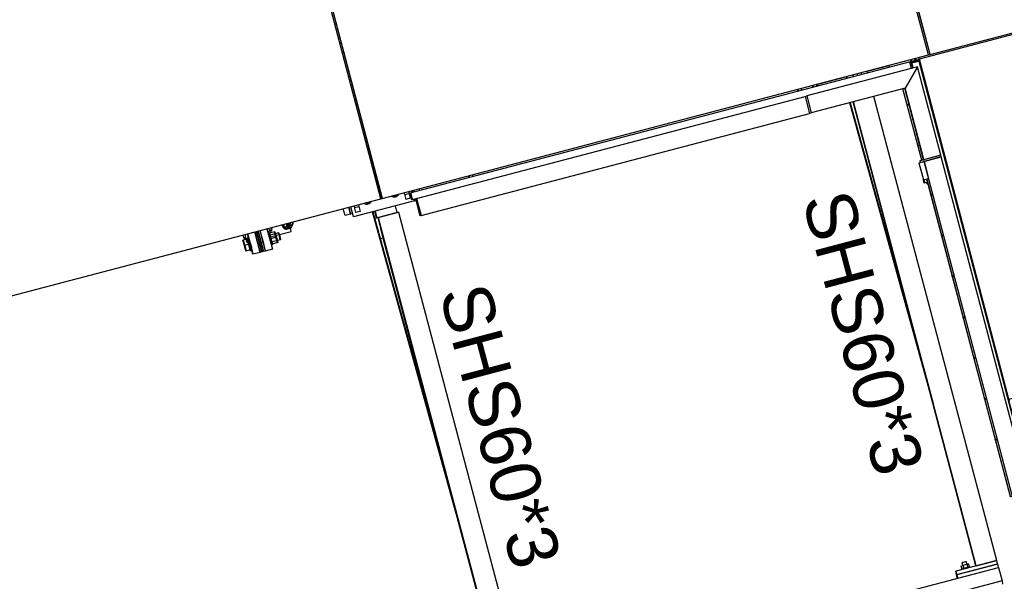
# Model space of a CAD drawing. Header units: millimetres. Extents: x 1838 to 190192, y -28 to 11710.
# Tile 53 of 80: x 103354 to 106152, y 2650 to 4247. Entities that reach past the tile are written whole.
import ezdxf

# ---------------------------------------------------------------- set-up
doc = ezdxf.new("R2010")
doc.units = ezdxf.units.MM
doc.styles.add('Arial', font='ARIAL.TTF', dxfattribs={"height": 0.2})

# ---------------------------------------------------------------- blocks, each defined once
blk = doc.blocks.new('Part-57954 - 1285')
at = {"color": 7}
for p, q in [((107239.2, 5523.9), (105686.9, 5115.5)), ((107493.7, 4556.8), (107239.2, 5523.9)), ((105941.3, 4148.4), (105686.9, 5115.5)), ((105941.6, 4148.5), (105687.2, 5115.6)), ((105941.3, 4148.4), (107493.7, 4556.8))]:
    blk.add_line(p, q, dxfattribs=at)
blk = doc.blocks.new('Part-57351 - 1285')
at = {"color": 7}
for p, q in [((103835.7, 5807.2), (103839.9, 5808.4)), ((103900.9, 5684.8), (103899.6, 5689.6)), ((103841.4, 5669.2), (103840.1, 5674)), ((103842.9, 5669.5), (103841.6, 5674.4)), ((104097.1, 4697.2), (104095.8, 4702.1)), ((104098.6, 4697.6), (104097.3, 4702.5)), ((104156.6, 4712.9), (104155.3, 4717.7)), ((104349.6, 3853.7), (104353.9, 3854.8))]:
    blk.add_line(p, q, dxfattribs=at)
blk = doc.blocks.new('Part-96477 - 1285')
at = {"color": 7}
for p, q in [((104606.3, 2797.9), (104356.5, 3700.4)), ((104357.5, 3700.7), (104581.6, 2890.9)), ((104581.6, 2890.9), (104606.3, 2797.9))]:
    blk.add_line(p, q, dxfattribs=at)
blk = doc.blocks.new('Bolt-96457 - 1285')
at = {"color": 7}
for p, q in [((105783, 4105.7), (105782.7, 4106.7)), ((105798.5, 4109.8), (105798.2, 4110.8)), ((105647.6, 4070.1), (105647.4, 4071.1)), ((105663.1, 4074.2), (105662.8, 4075.1))]:
    blk.add_line(p, q, dxfattribs=at)
blk = doc.blocks.new('Part-96511 - 1285')
at = {"color": 7}
for p, q in [((105974, 3633.8), (105979.3, 3635.2)), ((105974.8, 3630.9), (105974, 3633.8)), ((105980.1, 3632.3), (105974.8, 3630.9))]:
    blk.add_line(p, q, dxfattribs=at)
blk = doc.blocks.new('Part-96473 - 1285')
at = {"color": 7}
for p, q in [((106130.8, 2709.3), (106014.8, 2678.8)), ((106017.3, 2669.2), (106133.3, 2699.7)), ((106133.3, 2699.7), (106130.8, 2709.3)), ((106133.3, 2699.7), (106133.5, 2698.8)), ((106014.8, 2678.8), (106017.3, 2669.2)), ((106016.2, 2669.5), (106014.8, 2678.8)), ((106018.7, 2659.9), (106016.2, 2669.5)), ((106017.3, 2669.2), (106018.7, 2659.9)), ((106018.7, 2659.9), (106018.8, 2659.9))]:
    blk.add_line(p, q, dxfattribs=at)
blk = doc.blocks.new('Part-96522 - 1285')
at = {"color": 7}
for p, q in [((105876.1, 4006.1), (105881.4, 4007.5)), ((105876.8, 4003.2), (105876.1, 4006.1)), ((105882.1, 4004.6), (105876.8, 4003.2))]:
    blk.add_line(p, q, dxfattribs=at)
blk = doc.blocks.new('Part-59959 - 1285')
at = {"color": 7}
for p, q in [((105887.8, 4129.1), (105886.4, 4134)), ((105889.2, 4129.5), (105887.9, 4134.4)), ((105889.1, 4124.3), (105888.3, 4127.2)), ((105890.5, 4124.7), (105889.8, 4127.6)), ((105898.9, 4132.1), (105897.6, 4136.9)), ((105900.2, 4127.2), (105899.4, 4130.1))]:
    blk.add_line(p, q, dxfattribs=at)
blk = doc.blocks.new('Part-57630 - 1285')
at = {"color": 7}
for p, q in [((104293.7, 3714.9), (104298.8, 3695.6)), ((104298.8, 3695.6), (104299.7, 3695.8))]:
    blk.add_line(p, q, dxfattribs=at)
blk = doc.blocks.new('Part-57576 - 1285')
at = {"color": 7}
for p, q in [((104446.4, 3755.1), (104451.5, 3735.8)), ((104447.8, 3749.8), (104460.4, 3753.1)), ((104459, 3758.4), (104464.1, 3739.1)), ((104464.1, 3739.1), (104451.5, 3735.8)), ((104309.4, 3698.4), (104304.3, 3717.7)), ((104305.6, 3712.9), (104318.1, 3716.2)), ((104321.9, 3701.7), (104309.4, 3698.4)), ((104309.4, 3698.4), (104309.4, 3698.4)), ((104316.9, 3721), (104321.9, 3701.7))]:
    blk.add_line(p, q, dxfattribs=at)
blk = doc.blocks.new('Part-57582 - 1285')
at = {"color": 7}
for p, q in [((105936.8, 4147.2), (105941.3, 4148.4)), ((104349.6, 3853.7), (104353.9, 3854.8)), ((104380.2, 3737.7), (104384.4, 3738.8))]:
    blk.add_line(p, q, dxfattribs=at)
blk = doc.blocks.new('Part-57602 - 1285')
at = {"color": 7}
for p, q in [((104471, 3756.4), (104469.7, 3761.2)), ((104471, 3756.4), (104469.8, 3761.2)), ((104477.4, 3732.2), (104476.1, 3737.1)), ((104477.4, 3732.2), (104476.1, 3737.1)), ((104477.3, 3732.2), (104477.4, 3732.2)), ((104477.4, 3732.2), (104477.4, 3732.2)), ((104477.4, 3732.2), (104477.4, 3732.2))]:
    blk.add_line(p, q, dxfattribs=at)
blk = doc.blocks.new('Part-57628 - 1285')
at = {"color": 7}
for p, q in [((104278.5, 3690.2), (104273.4, 3709.6)), ((104288.9, 3713.7), (104294, 3694.3)), ((104294, 3694.3), (104278.5, 3690.2))]:
    blk.add_line(p, q, dxfattribs=at)
blk = doc.blocks.new('Part-57629 - 1285')
at = {"color": 7}
for p, q in [((104294, 3694.3), (104288.9, 3713.7)), ((104293.7, 3714.9), (104298.8, 3695.6)), ((104298.8, 3695.6), (104294, 3694.3))]:
    blk.add_line(p, q, dxfattribs=at)
blk = doc.blocks.new('Bolt-58010 - 1285')
at = {"color": 7}
for p, q in [((104343.9, 3724.2), (104336.5, 3726.2)), ((104349.4, 3729.6), (104343.9, 3724.2)), ((104421.3, 3744.5), (104413.9, 3746.5)), ((104426.8, 3749.9), (104421.3, 3744.5))]:
    blk.add_line(p, q, dxfattribs=at)
for centre, end in [((104417.8, 3757.9), 331.1027), ((104417.8, 3757.9), 331.1027), ((104340.4, 3737.6), 331.114), ((104340.4, 3737.6), 331.114)]:
    blk.add_arc(centre, 15, 238.3772, end, dxfattribs=at)
blk = doc.blocks.new('Part-58030 - 1285')
at = {"color": 7}
for p, q in [((105622.4, 4063.5), (105622.1, 4064.4)), ((105625.4, 4064.2), (105625.1, 4065.2))]:
    blk.add_line(p, q, dxfattribs=at)
blk = doc.blocks.new('Part-58042 - 1285')
at = {"color": 7}
for p, q in [((104041.9, 3586.6), (104026.6, 3644.7)), ((104031.5, 3645.9), (104046.7, 3587.9)), ((104046.7, 3587.9), (104041.9, 3586.6))]:
    blk.add_line(p, q, dxfattribs=at)
blk = doc.blocks.new('Part-57667 - 1285')
at = {"color": 7}
for p, q in [((104021.8, 3643.4), (104037.1, 3585.4)), ((104016.2, 3579.9), (104001, 3637.9)), ((104017.7, 3580.3), (104002.5, 3638.3)), ((104037.1, 3585.4), (104016.2, 3579.9))]:
    blk.add_line(p, q, dxfattribs=at)
blk = doc.blocks.new('Part-57668 - 1285')
at = {"color": 7}
for p, q in [((104052.5, 3589.4), (104037.3, 3647.5)), ((104056.6, 3652.6), (104071.9, 3594.5)), ((104071.9, 3594.5), (104051.6, 3589.2))]:
    blk.add_line(p, q, dxfattribs=at)
blk = doc.blocks.new('Bolt-57669 - 1285')
at = {"color": 7}
for p, q in [((104063, 3642.3), (104059.5, 3641.4)), ((104090.3, 3640.7), (104061.7, 3633.2)), ((104063, 3639.8), (104062.3, 3642.2)), ((104062.3, 3642.2), (104062.8, 3639.7)), ((104079.3, 3644), (104062.8, 3639.7)), ((104062.8, 3639.7), (104064.4, 3633.2)), ((104066.8, 3624.2), (104062.8, 3639.7)), ((104063.8, 3640), (104063, 3642.3)), ((104063, 3642.3), (104063.5, 3639.9)), ((104064.8, 3633.3), (104063, 3639.8)), ((104063, 3639.8), (104067.2, 3624.3)), ((104063.5, 3639.9), (104065.2, 3633.4)), ((104067.5, 3624.4), (104063.6, 3639.9)), ((104065.6, 3633.5), (104063.8, 3640)), ((104063.8, 3640), (104068, 3624.5)), ((104082.2, 3628.3), (104078.3, 3643.8)), ((104078.5, 3643.8), (104082.7, 3628.4)), ((104083, 3628.5), (104079, 3644)), ((104079, 3644), (104079.3, 3644)), ((104079.3, 3644), (104083.4, 3628.6)), ((104090, 3639.3), (104089.6, 3640.5)), ((104089.6, 3640.5), (104089.9, 3639.2)), ((104089.9, 3639.2), (104090.8, 3635.7)), ((104091, 3635.7), (104090, 3639.3)), ((104090.7, 3639.5), (104090.3, 3640.7)), ((104090.3, 3640.7), (104090.6, 3639.4)), ((104090.6, 3639.4), (104091.5, 3635.9)), ((104091.7, 3635.9), (104090.7, 3639.5)), ((104001.9, 3623.7), (103988.4, 3620.1)), ((103992.3, 3604.6), (103988.4, 3620.1)), ((103988.6, 3620.2), (103992.8, 3604.7)), ((103993, 3604.8), (103989.1, 3620.3)), ((103989.3, 3620.4), (103993.5, 3604.9)), ((104005, 3627.1), (104000.4, 3625.9)), ((104000.9, 3623.4), (104000.4, 3625.9)), ((104000.4, 3625.9), (104001.1, 3623.5)), ((104002.6, 3616.9), (104000.9, 3623.4)), ((104004.9, 3607.9), (104000.9, 3623.4)), ((104001.7, 3623.6), (104001.1, 3626.1)), ((104001.1, 3626.1), (104001.9, 3623.7)), ((104001.1, 3623.5), (104003, 3617)), ((104001.2, 3623.5), (104005.3, 3608)), ((104001.7, 3623.6), (104001.9, 3623.7)), ((104003.3, 3617.1), (104001.7, 3623.6)), ((104005.6, 3608.1), (104001.7, 3623.6)), ((104001.9, 3623.7), (104003.7, 3617.2)), ((104001.9, 3623.7), (104006.1, 3608.2)), ((104007.2, 3618.9), (104002.6, 3617.7)), ((104002.8, 3616.3), (104002.6, 3617.7)), ((104002.6, 3617.7), (104003, 3616.4)), ((104004.9, 3607.9), (104002.6, 3616.9)), ((104003.7, 3612.8), (104002.8, 3616.3)), ((104003, 3617), (104005.3, 3608)), ((104003, 3616.4), (104003.9, 3612.8)), ((104003.6, 3616.5), (104003.3, 3617.8)), ((104003.3, 3617.8), (104003.7, 3616.6)), ((104005.6, 3608.1), (104003.3, 3617.1)), ((104004.5, 3613), (104003.6, 3616.5)), ((104003.7, 3617.2), (104006.1, 3608.2)), ((104003.7, 3616.6), (104004.7, 3613)), ((104005, 3607.9), (104003.7, 3612.8)), ((104003.9, 3612.8), (104005.2, 3608)), ((104005, 3624.5), (104004.3, 3626.9)), ((104004.3, 3626.9), (104004.8, 3624.5)), ((104005.7, 3608.1), (104004.5, 3613)), ((104004.7, 3613), (104006, 3608.2)), ((104004.8, 3624.5), (104006.4, 3617.9)), ((104005.8, 3624.7), (104005, 3627.1)), ((104005, 3627.1), (104005.5, 3624.7)), ((104006.8, 3618), (104005, 3624.5)), ((104005.5, 3624.7), (104007.2, 3618.1)), ((104007.6, 3618.2), (104005.8, 3624.7)), ((104006.2, 3619.6), (104006.1, 3620.1)), ((104006.1, 3620.1), (104006.2, 3619.6)), ((104006.5, 3618), (104006.2, 3619.6)), ((104006.2, 3619.6), (104006.7, 3618)), ((104006.4, 3617.9), (104008.8, 3608.9)), ((104007.1, 3615.5), (104006.5, 3618)), ((104006.7, 3618), (104007.4, 3615.6)), ((104006.9, 3619.8), (104006.8, 3620.3)), ((104006.8, 3620.3), (104007, 3619.8)), ((104009.2, 3609.1), (104006.8, 3618)), ((104007.3, 3618.2), (104006.9, 3619.8)), ((104007, 3619.8), (104007.4, 3618.2)), ((104007.9, 3612.4), (104007.1, 3615.5)), ((104007.2, 3618.1), (104009.5, 3609.1)), ((104007.9, 3615.7), (104007.3, 3618.2)), ((104007.4, 3618.2), (104008.1, 3615.8)), ((104007.4, 3615.6), (104008.2, 3612.5)), ((104009.9, 3609.3), (104007.6, 3618.2)), ((104008.7, 3612.6), (104007.9, 3615.7)), ((104008.8, 3609), (104007.9, 3612.4)), ((104008.1, 3615.8), (104008.9, 3612.7)), ((104008.2, 3612.5), (104009.1, 3609)), ((104009.6, 3609.2), (104008.7, 3612.6)), ((104008.9, 3612.7), (104009.9, 3609.2)), ((104041.4, 3627.9), (104042, 3628)), ((104041.7, 3628.9), (104041.6, 3629.5)), ((104041.6, 3629.5), (104041.8, 3628.9)), ((104042.1, 3627.3), (104041.7, 3628.9)), ((104041.8, 3628.9), (104042.2, 3627.4)), ((104042.7, 3624.9), (104042.1, 3627.3)), ((104042.2, 3627.4), (104042.9, 3624.9)), ((104043.5, 3621.8), (104042.7, 3624.9)), ((104042.9, 3624.9), (104043.8, 3621.8)), ((104044.4, 3618.3), (104043.5, 3621.8)), ((104043.8, 3621.8), (104044.7, 3618.4)), ((104045.3, 3614.9), (104044.4, 3618.3)), ((104044.7, 3618.4), (104045.6, 3614.9)), ((104046.1, 3611.8), (104045.3, 3614.9)), ((104045.6, 3614.9), (104046.4, 3611.8)), ((104046.8, 3609.3), (104046.1, 3611.8)), ((104046.4, 3611.8), (104047, 3609.4)), ((104064.4, 3633.2), (104066.8, 3624.2)), ((104067.2, 3624.3), (104064.8, 3633.3)), ((104065.2, 3633.4), (104067.5, 3624.4)), ((104068, 3624.5), (104065.6, 3633.5)), ((104083.4, 3628.6), (104066.8, 3624.2)), ((104066.8, 3624.2), (104069.2, 3615.3)), ((104066.8, 3624.2), (104071, 3608.8)), ((104095.4, 3621.4), (104066.8, 3613.9)), ((104069.5, 3615.4), (104067.2, 3624.3)), ((104067.2, 3624.3), (104071.2, 3608.8)), ((104067.5, 3624.4), (104069.9, 3615.5)), ((104071.7, 3609), (104067.5, 3624.4)), ((104070.3, 3615.6), (104068, 3624.5)), ((104068, 3624.5), (104071.9, 3609)), ((104069.2, 3615.3), (104071, 3608.7)), ((104071.2, 3608.8), (104069.5, 3615.4)), ((104069.9, 3615.5), (104071.7, 3608.9)), ((104071.9, 3609), (104070.3, 3615.6)), ((104087.4, 3613.1), (104071, 3608.8)), ((104086.4, 3612.8), (104082.2, 3628.3)), ((104082.7, 3628.4), (104086.7, 3612.9)), ((104087.2, 3613), (104083, 3628.5)), ((104083.4, 3628.6), (104087.4, 3613.1)), ((104087.2, 3613), (104087.4, 3613.1)), ((104090.8, 3635.7), (104092, 3630.8)), ((104092.3, 3630.9), (104091, 3635.7)), ((104091.5, 3635.9), (104092.8, 3631)), ((104093, 3631.1), (104091.7, 3635.9)), ((104092, 3630.8), (104093.3, 3626)), ((104093.5, 3626.1), (104092.3, 3630.9)), ((104092.8, 3631), (104094, 3626.2)), ((104094.3, 3626.3), (104093, 3631.1)), ((104093.3, 3626), (104094.3, 3622.5)), ((104094.4, 3622.5), (104093.5, 3626.1)), ((104094, 3626.2), (104095, 3622.7)), ((104095.1, 3622.7), (104094.3, 3626.3)), ((104094.3, 3622.5), (104094.7, 3621.2)), ((104094.7, 3621.2), (104094.4, 3622.5)), ((104095, 3622.7), (104095.4, 3621.4)), ((104095.4, 3621.4), (104095.1, 3622.7)), ((104006.1, 3608.2), (103992.3, 3604.6)), ((103996.5, 3589.2), (103992.3, 3604.6)), ((103992.8, 3604.7), (103996.7, 3589.2)), ((103997.2, 3589.4), (103993, 3604.8)), ((103993.5, 3604.9), (103997.5, 3589.4)), ((104010, 3592.7), (103996.5, 3589.2)), ((104007.3, 3599), (104004.9, 3607.9)), ((104009.1, 3592.5), (104004.9, 3607.9)), ((104006.3, 3603.1), (104005, 3607.9)), ((104005.2, 3608), (104006.5, 3603.2)), ((104005.3, 3608), (104007.7, 3599.1)), ((104005.3, 3608), (104009.3, 3592.5)), ((104008, 3599.2), (104005.6, 3608.1)), ((104009.8, 3592.7), (104005.6, 3608.1)), ((104007, 3603.3), (104005.7, 3608.1)), ((104006, 3608.2), (104007.2, 3603.4)), ((104006.1, 3608.2), (104008.4, 3599.3)), ((104006.1, 3608.2), (104010, 3592.7)), ((104007.3, 3599.6), (104006.3, 3603.1)), ((104006.5, 3603.2), (104007.4, 3599.6)), ((104008, 3599.8), (104007, 3603.3)), ((104007.2, 3603.4), (104008.1, 3599.8)), ((104007.7, 3598.3), (104007.3, 3599.6)), ((104009.1, 3592.5), (104007.3, 3599)), ((104007.4, 3599.6), (104007.7, 3598.3)), ((104012.3, 3599.5), (104007.7, 3598.3)), ((104007.7, 3599.1), (104009.3, 3592.5)), ((104008.4, 3598.5), (104008, 3599.8)), ((104009.8, 3592.7), (104008, 3599.2)), ((104008.1, 3599.8), (104008.4, 3598.5)), ((104008.4, 3599.3), (104010, 3592.7)), ((104009.7, 3605.5), (104008.8, 3609)), ((104008.8, 3608.9), (104011.1, 3600)), ((104009.1, 3609), (104010, 3605.6)), ((104009.8, 3590.1), (104009.1, 3592.5)), ((104011.5, 3600.1), (104009.2, 3609.1)), ((104009.3, 3592.5), (104009.8, 3590.1)), ((104009.5, 3609.1), (104011.9, 3600.2)), ((104010.5, 3605.7), (104009.6, 3609.2)), ((104010.6, 3602.4), (104009.7, 3605.5)), ((104010.6, 3590.3), (104009.8, 3592.7)), ((104009.8, 3592.7), (104010, 3592.7)), ((104014.4, 3591.3), (104009.8, 3590.1)), ((104012.3, 3600.3), (104009.9, 3609.3)), ((104009.9, 3609.2), (104010.8, 3605.8)), ((104010, 3605.6), (104010.8, 3602.5)), ((104010, 3592.7), (104010.6, 3590.3)), ((104011.3, 3602.6), (104010.5, 3605.7)), ((104011.3, 3600), (104010.6, 3602.4)), ((104010.8, 3605.8), (104011.5, 3602.7)), ((104010.8, 3602.5), (104011.4, 3600)), ((104011.1, 3600), (104012.9, 3593.5)), ((104012, 3600.2), (104011.3, 3602.6)), ((104011.7, 3598.4), (104011.3, 3600)), ((104011.4, 3600), (104011.8, 3598.4)), ((104011.5, 3602.7), (104012.2, 3600.2)), ((104013.2, 3593.5), (104011.5, 3600.1)), ((104011.9, 3597.9), (104011.7, 3598.4)), ((104011.8, 3598.4), (104011.9, 3597.9)), ((104011.9, 3600.2), (104013.7, 3593.7)), ((104012.5, 3598.6), (104012, 3600.2)), ((104012.2, 3600.2), (104012.5, 3598.6)), ((104013.9, 3593.7), (104012.3, 3600.3)), ((104012.5, 3598.6), (104012.6, 3598.1)), ((104012.6, 3598.1), (104012.5, 3598.6)), ((104012.9, 3593.5), (104013.7, 3591.1)), ((104013.7, 3591.1), (104013.2, 3593.5)), ((104013.7, 3593.7), (104014.4, 3591.3)), ((104014.4, 3591.3), (104013.9, 3593.7)), ((104046.5, 3608.5), (104047.1, 3608.7)), ((104047.3, 3607.8), (104046.8, 3609.3)), ((104047, 3609.4), (104047.4, 3607.8)), ((104047.5, 3607.2), (104047.3, 3607.8)), ((104047.4, 3607.8), (104047.5, 3607.2)), ((104072.4, 3606.6), (104068.9, 3605.6)), ((104071, 3608.7), (104071.7, 3606.4)), ((104071.7, 3606.4), (104071.2, 3608.8)), ((104071.7, 3608.9), (104072.4, 3606.6)), ((104072.4, 3606.6), (104071.9, 3609))]:
    blk.add_line(p, q, dxfattribs=at)
blk = doc.blocks.new('Part-96541 - 1285')
at = {"color": 7}
for p, q in [((105565.6, 4044.4), (105564.3, 4049.2)), ((105567.1, 4044.8), (105565.8, 4049.6)), ((105576.8, 4047.3), (105575.5, 4052.2))]:
    blk.add_line(p, q, dxfattribs=at)
blk = doc.blocks.new('Part-96521 - 1285')
at = {"color": 7}
for p, q in [((105906.6, 3890.1), (105911.9, 3891.5)), ((105907.4, 3887.2), (105906.6, 3890.1)), ((105912.7, 3888.6), (105907.4, 3887.2))]:
    blk.add_line(p, q, dxfattribs=at)
blk = doc.blocks.new('Part-57863 - 1285')
at = {"color": 7}
for p, q in [((104125.7, 3644.9), (104119.3, 3669)), ((104063, 3628.4), (104125.7, 3644.9))]:
    blk.add_line(p, q, dxfattribs=at)
blk = doc.blocks.new('Part-59965 - 1285')
at = {"color": 7}
for p, q in [((107494.9, 4552), (105910.7, 4135.2)), ((107749.4, 3584.9), (107494.9, 4552)), ((106165.1, 3168.1), (105910.7, 4135.2)), ((106165.4, 3168.2), (105911, 4135.2)), ((106165.1, 3168.1), (107749.4, 3584.9))]:
    blk.add_line(p, q, dxfattribs=at)
blk = doc.blocks.new('Part-57957 - 1285')
at = {"color": 7}
for p, q in [((105682.4, 5114.3), (104130, 4705.9)), ((105936.8, 4147.2), (105682.4, 5114.3)), ((104384.4, 3738.8), (104130, 4705.9)), ((104384.7, 3738.9), (104130.3, 4706)), ((104384.4, 3738.8), (105936.8, 4147.2))]:
    blk.add_line(p, q, dxfattribs=at)
blk = doc.blocks.new('Part-96565 - 1285')
at = {"color": 7}
for p, q in [((105993.2, 3810.5), (105995.9, 3811.2)), ((105922.4, 3791.8), (105923.9, 3792.2)), ((105924.9, 3782.2), (105922.4, 3791.8)), ((105923.9, 3792.2), (105926.4, 3782.6)), ((105934.3, 3784.6), (105924.9, 3782.2)), ((105995.7, 3800.8), (105998.5, 3801.5))]:
    blk.add_line(p, q, dxfattribs=at)
blk = doc.blocks.new('Part-96714 - 1285')
at = {"color": 7}
for p, q in [((104463.4, 3754.4), (105907.9, 4134.4)), ((105884.2, 4126.1), (105908.4, 4132.5)), ((105888.8, 4108.7), (105884.2, 4126.1)), ((105908.4, 4132.5), (105907.9, 4134.4)), ((104468.5, 3735.1), (104463.4, 3754.4)), ((104464, 3752.5), (104465.1, 3752.8)), ((104468.5, 3735.1), (104464, 3752.5)), ((104469.7, 3735.4), (104464.7, 3754.7)), ((104465.1, 3752.8), (104469.7, 3735.4)), ((104479.5, 3738), (104468.5, 3735.1))]:
    blk.add_line(p, q, dxfattribs=at)
blk = doc.blocks.new('Part-57862 - 1285')
at = {"color": 7}
for p, q in [((104000.7, 3612), (103994.3, 3636.2)), ((104007.3, 3613.7), (104000.7, 3612))]:
    blk.add_line(p, q, dxfattribs=at)
blk = doc.blocks.new('Bolt-57864 - 1285')
at = {"color": 7}
for p, q in [((104111.5, 3667), (104112, 3664.1)), ((104114, 3667.7), (104116, 3660.1)), ((104115.2, 3660.2), (104114.3, 3667.7)), ((104118.8, 3660.9), (104116.8, 3668.4)), ((104117.6, 3668.6), (104118.5, 3661.1)), ((104123.3, 3666), (104121.7, 3669.7)), ((104127.6, 3671.2), (104129.6, 3663.7)), ((104130.3, 3667.8), (104129.5, 3664.6)), ((104129.8, 3671.8), (104130.3, 3667.8)), ((104058.6, 3645), (104056.6, 3652.6)), ((104058.1, 3647), (104057.4, 3652.8)), ((104069.3, 3647.8), (104058.6, 3645)), ((104058.6, 3644.8), (104067.6, 3647.2)), ((104059.4, 3641.9), (104064.6, 3638.5)), ((104060.6, 3637.5), (104064.6, 3638.5)), ((104063.1, 3650.1), (104061.5, 3653.8)), ((104065.3, 3647.7), (104063.1, 3650.1)), ((104064.6, 3638.5), (104069.3, 3647.8)), ((104067.6, 3647.2), (104065.3, 3647.7)), ((104067.4, 3655.4), (104069.3, 3647.8)), ((104069.3, 3648.7), (104067.6, 3647.2)), ((104070, 3651.9), (104069.3, 3648.7)), ((104069.6, 3656), (104070, 3651.9)), ((104099.2, 3663.8), (104102.1, 3656.8)), ((104103, 3661.7), (104102, 3664.5)), ((104102.1, 3656.8), (104106.3, 3652.2)), ((104105.4, 3657.6), (104102.5, 3664.6)), ((104104.3, 3659.3), (104103, 3661.7)), ((104103.3, 3664.8), (104105.3, 3657.3)), ((104105.9, 3657.6), (104104.3, 3659.3)), ((104105.3, 3657.3), (104116, 3660.1)), ((104105.3, 3657.3), (104114, 3651.5)), ((104109.6, 3653.1), (104105.4, 3657.6)), ((104107.6, 3656.6), (104105.9, 3657.6)), ((104106.3, 3652.2), (104110.6, 3651.2)), ((104109.2, 3656.6), (104107.6, 3656.6)), ((104108.8, 3658), (104127.8, 3663)), ((104110.5, 3657.4), (104109.2, 3656.6)), ((104113.9, 3652.1), (104109.6, 3653.1)), ((104111.5, 3659), (104110.5, 3657.4)), ((104110.6, 3651.2), (104113.8, 3654.2)), ((104110.6, 3651.2), (104113.9, 3652.1)), ((104112, 3661.4), (104111.5, 3659)), ((104112, 3664.1), (104112, 3661.4)), ((104113.8, 3654.2), (104115.2, 3660.2)), ((104117.1, 3655), (104113.9, 3652.1)), ((104114, 3651.5), (104118.8, 3660.9)), ((104124.8, 3654.4), (104114, 3651.5)), ((104116, 3660.1), (104124.8, 3654.4)), ((104118.5, 3661.1), (104117.1, 3655)), ((104129.6, 3663.7), (104118.8, 3660.9)), ((104125.5, 3663.5), (104123.3, 3666)), ((104129.6, 3663.7), (104124.8, 3654.4)), ((104127.8, 3663), (104125.5, 3663.5)), ((104129.5, 3664.6), (104127.8, 3663)), ((103990.5, 3627.1), (103988.5, 3634.6)), ((103996.3, 3628.6), (103990.5, 3627.1)), ((103990.5, 3627.1), (103998, 3622.2))]:
    blk.add_line(p, q, dxfattribs=at)
blk = doc.blocks.new('Part-59952 - 1285')
at = {"color": 7}
for p, q in [((105900, 4132.4), (105898.7, 4137.2)), ((105901.5, 4132.7), (105900.2, 4137.6)), ((105901.3, 4127.5), (105900.5, 4130.4)), ((105902.8, 4127.9), (105902, 4130.8)), ((105911.2, 4135.3), (105909.9, 4140.1)), ((105928.3, 4057.1), (105931, 4057.8))]:
    blk.add_line(p, q, dxfattribs=at)
blk = doc.blocks.new('Part-96496 - 1285')
at = {"color": 7}
for p, q in [((105586, 4029.1), (105590.8, 4030.3)), ((105590.8, 4030.3), (105603.6, 3982)), ((105586, 4029.1), (105598.7, 3980.7)), ((105598.7, 3980.7), (105603.6, 3982))]:
    blk.add_line(p, q, dxfattribs=at)
blk = doc.blocks.new('Part-57964 - 1285')
at = {"color": 7}
for p, q in [((104125.7, 4704.8), (102581.1, 4298.4)), ((104380.2, 3737.7), (104125.7, 4704.8)), ((102835.5, 3331.3), (102581.1, 4298.4)), ((102835.8, 3331.4), (102581.4, 4298.5)), ((102835.5, 3331.3), (104380.2, 3737.7))]:
    blk.add_line(p, q, dxfattribs=at)
blk = doc.blocks.new('Part-57993 - 1285')
at = {"color": 7}
for p, q in [((104475.8, 3757.7), (104474.5, 3762.5)), ((104491.3, 3761.7), (104490, 3766.6))]:
    blk.add_line(p, q, dxfattribs=at)
blk = doc.blocks.new('Part-57994 - 1285')
at = {"color": 7}
blk.add_line((104475.8, 3757.7), (104474.5, 3762.5), dxfattribs=at)
blk = doc.blocks.new('Part-96508 - 1285')
at = {"color": 7}
for p, q in [((106065.6, 3285.6), (106070.9, 3287)), ((106066.4, 3282.7), (106065.6, 3285.6)), ((106071.7, 3284.1), (106066.4, 3282.7))]:
    blk.add_line(p, q, dxfattribs=at)
blk = doc.blocks.new('Part-96512 - 1285')
at = {"color": 7}
for p, q in [((105943.5, 3749.8), (105948.8, 3751.2)), ((105944.3, 3746.9), (105943.5, 3749.8)), ((105949.5, 3748.3), (105944.3, 3746.9))]:
    blk.add_line(p, q, dxfattribs=at)
blk = doc.blocks.new('Part-58004 - 1285')
at = {"color": 7}
for p, q in [((104471, 3756.4), (104469.7, 3761.2)), ((104471, 3756.4), (104469.7, 3761.2)), ((104477.3, 3732.2), (104476.1, 3737.1)), ((104477.4, 3732.2), (104476.1, 3737.1)), ((104476.4, 3732), (104477.3, 3732.2)), ((104477.4, 3732.2), (104477.3, 3732.2)), ((104477.3, 3732.2), (104477.4, 3732.2))]:
    blk.add_line(p, q, dxfattribs=at)
blk = doc.blocks.new('Part-58008 - 1285')
at = {"color": 7}
for p, q in [((104470, 3756.1), (104468.7, 3761)), ((104476.4, 3732), (104475.1, 3736.8)), ((104476.3, 3732), (104476.4, 3732))]:
    blk.add_line(p, q, dxfattribs=at)
blk = doc.blocks.new('Part-58009 - 1285')
at = {"color": 7}
for p, q in [((104470, 3756.1), (104468.7, 3761)), ((104476.3, 3732), (104302.2, 3686.2)), ((104476.3, 3732), (104475, 3736.8)), ((104302.2, 3686.2), (104294.6, 3715.2))]:
    blk.add_line(p, q, dxfattribs=at)
blk = doc.blocks.new('Part-58027 - 1285')
at = {"color": 7}
for p, q in [((105766.9, 4101.5), (105766.7, 4102.5)), ((105628.4, 4065), (105628.1, 4066)), ((105638, 4067.6), (105637.7, 4068.5))]:
    blk.add_line(p, q, dxfattribs=at)
blk = doc.blocks.new('Part-58028 - 1285')
at = {"color": 7}
for p, q in [((105610.2, 4056.1), (105608.9, 4060.9)), ((105619.8, 4058.6), (105618.5, 4063.5))]:
    blk.add_line(p, q, dxfattribs=at)
blk = doc.blocks.new('Part-58029 - 1285')
at = {"color": 7}
for p, q in [((105620.4, 4058.8), (105619.1, 4063.6)), ((105622.4, 4063.5), (105622.1, 4064.4))]:
    blk.add_line(p, q, dxfattribs=at)
blk = doc.blocks.new('Bolt-58031 - 1285')
at = {"color": 7}
for p, q in [((105766.6, 4101.4), (105766.3, 4102.4)), ((105608.7, 4055.7), (105607.4, 4060.6)), ((105608, 4060.7), (105609.8, 4057.1)), ((105645.7, 4069.6), (105645.3, 4070.5)), ((105648.1, 4070.2), (105647.7, 4071.1)), ((105649.1, 4070.5), (105648.8, 4071.4)), ((105649.8, 4070.7), (105649.5, 4071.6)), ((105653.5, 4071.6), (105653, 4072.5)), ((105655.1, 4072.1), (105654.8, 4073)), ((105664, 4074.4), (105663.9, 4075.4)), ((105665.2, 4074.7), (105665.1, 4075.7)), ((105668.1, 4075.5), (105668, 4076.5)), ((105669.6, 4075.9), (105669.3, 4076.8)), ((105670.5, 4076.1), (105670.4, 4077.1)), ((105675.6, 4077.4), (105675.3, 4078.4)), ((105609.8, 4057.1), (105610, 4057))]:
    blk.add_line(p, q, dxfattribs=at)
blk = doc.blocks.new('Part-58041 - 1285')
at = {"color": 7}
for p, q in [((104046.7, 3587.9), (104031.5, 3645.9)), ((104036.3, 3647.2), (104051.6, 3589.2)), ((104051.6, 3589.2), (104046.7, 3587.9))]:
    blk.add_line(p, q, dxfattribs=at)
blk = doc.blocks.new('Part-58043 - 1285')
at = {"color": 7}
for p, q in [((104037.1, 3585.4), (104021.8, 3643.4)), ((104026.6, 3644.7), (104041.9, 3586.6)), ((104041.9, 3586.6), (104037.1, 3585.4))]:
    blk.add_line(p, q, dxfattribs=at)
blk = doc.blocks.new('Part-96529 - 1285')
at = {"color": 7}
for p, q in [((105972.1, 3861.8), (105912.3, 3846.1)), ((105912.3, 3846.1), (105913.6, 3841.2)), ((105913.6, 3841.2), (105973.3, 3857)), ((105925, 3844.2), (105923.7, 3849.1)), ((105973.3, 3857), (105972.1, 3861.8))]:
    blk.add_line(p, q, dxfattribs=at)
blk = doc.blocks.new('Part-58049 - 1285')
at = {"color": 7}
for p, q in [((105625.4, 4064.2), (105625.1, 4065.2)), ((105628.4, 4065), (105628.1, 4066))]:
    blk.add_line(p, q, dxfattribs=at)
blk = doc.blocks.new('Part-58304 - 1285')
at = {"color": 7}
for p, q in [((102277.8, 1674.1), (106136.1, 2689.2)), ((106136.1, 2689.2), (106146.3, 2650.8)), ((106146.3, 2650.8), (102287.9, 1635.7)), ((106146.3, 2650.8), (106147.7, 2641.4))]:
    blk.add_line(p, q, dxfattribs=at)
blk = doc.blocks.new('Part-96500 - 1285')
at = {"color": 7}
for p, q in [((105909.7, 3840.2), (105924.4, 3844.1)), ((105909.7, 3840.2), (105922.4, 3791.8)), ((105924.4, 3844.1), (105937.1, 3795.7)), ((105922.4, 3791.8), (105937.1, 3795.7))]:
    blk.add_line(p, q, dxfattribs=at)
blk = doc.blocks.new('Part-96682 - 1285')
at = {"color": 7}
for p, q in [((104630.8, 3798.4), (104629.5, 3803.3)), ((104632.3, 3798.8), (104631, 3803.7)), ((104642, 3801.4), (104640.7, 3806.2))]:
    blk.add_line(p, q, dxfattribs=at)
blk = doc.blocks.new('Part-59714 - 1285')
at = {"color": 7}
for p, q in [((105994.9, 3810.9), (105930, 4057.5)), ((106245.5, 2858.3), (105997.5, 3801.3)), ((106166.9, 3163.4), (106165.6, 3168.2)), ((106224.9, 3178.6), (106223.6, 3183.5)), ((106290.1, 2689.1), (106248.1, 2848.7)), ((106290.1, 2689.1), (106291, 2689.4))]:
    blk.add_line(p, q, dxfattribs=at)
blk = doc.blocks.new('Part-96528 - 1285')
at = {"color": 7}
for p, q in [((105905.9, 4113.2), (105870.3, 4052.2)), ((105972.1, 3861.8), (105905.9, 4113.2)), ((105923.1, 3848.9), (105869.7, 4052)), ((105923.7, 3849.1), (105870.3, 4052.2)), ((105923.1, 3848.9), (105923.7, 3849.1)), ((105923.7, 3849.1), (105972.1, 3861.8))]:
    blk.add_line(p, q, dxfattribs=at)
blk = doc.blocks.new('Part-96527 - 1285')
at = {"color": 7}
for p, q in [((105905.9, 4113.2), (105590.8, 4030.3)), ((105905.9, 4113.2), (105870.3, 4052.2)), ((105590.8, 4030.3), (105603.6, 3982)), ((105870.3, 4052.2), (105603.6, 3982))]:
    blk.add_line(p, q, dxfattribs=at)
blk = doc.blocks.new('Part-96450 - 1285')
at = {"color": 7}
for p, q in [((105951, 3151.2), (105713.1, 4010.8)), ((105714.1, 4011.1), (105926.4, 3244.2)), ((105926.4, 3244.2), (105951, 3151.2))]:
    blk.add_line(p, q, dxfattribs=at)
blk = doc.blocks.new('Part-96449 - 1285')
at = {"color": 7}
for p, q in [((105763.6, 4096.5), (105762.3, 4101.3)), ((105704.9, 4081), (105703.6, 4085.9)), ((105705.6, 4081.2), (105704.3, 4086)), ((106072, 2693.9), (105722.8, 4013.3)), ((106072.8, 2694.1), (105723.5, 4013.5)), ((106130.8, 2709.3), (105781.5, 4028.8)), ((106072.8, 2694.1), (106130.8, 2709.3))]:
    blk.add_line(p, q, dxfattribs=at)
blk = doc.blocks.new('Bolt-96454 - 1285')
at = {"color": 7}
for p, q in [((105723.3, 4085.9), (105722, 4090.7)), ((105723.4, 4085.9), (105722.2, 4090.7)), ((105735.1, 4089), (105733.9, 4093.8)), ((105746.6, 4092), (105745.4, 4096.8))]:
    blk.add_line(p, q, dxfattribs=at)
blk = doc.blocks.new('Part-96456 - 1285')
at = {"color": 7}
for p, q in [((105762.6, 4100.3), (105825.1, 4116.8)), ((105826.2, 4112.9), (105825.1, 4116.8)), ((105703.8, 4084.9), (105621, 4063.1)), ((105621, 4063.1), (105622, 4059.2)), ((105623.1, 4059.5), (105622.1, 4063.4))]:
    blk.add_line(p, q, dxfattribs=at)
blk = doc.blocks.new('Part-96474 - 1285')
at = {"color": 7}
for p, q in [((106133.6, 2698.8), (106017.5, 2668.3)), ((106020.1, 2658.7), (106136.1, 2689.2)), ((106136.1, 2689.2), (106133.6, 2698.8)), ((106017.5, 2668.3), (106020.1, 2658.7)), ((106017.5, 2668.3), (106019, 2658.9)), ((106019, 2658.9), (106019.1, 2658.4))]:
    blk.add_line(p, q, dxfattribs=at)
blk = doc.blocks.new('Bolt-96475 - 1285')
at = {"color": 7}
for p, q in [((106030.3, 2693.2), (106035.4, 2695.7)), ((106032.7, 2684), (106030.3, 2693.2)), ((106031.2, 2689.9), (106030.8, 2689.7)), ((106030.8, 2689.7), (106032.4, 2683.8)), ((106033.1, 2702.2), (106033.8, 2702.7)), ((106034.8, 2695.4), (106033.1, 2702.2)), ((106033.6, 2698.7), (106033.9, 2698.9)), ((106034.5, 2695.3), (106033.6, 2698.7)), ((106035.9, 2703.5), (106033.8, 2702.7)), ((106035.4, 2695.7), (106046, 2698.5)), ((106037.9, 2686.2), (106035.4, 2695.7)), ((106038.8, 2704.4), (106035.9, 2703.5)), ((106043.2, 2687.8), (106037.5, 2686.1)), ((106041.7, 2705.1), (106038.8, 2704.4)), ((106043.8, 2705.4), (106041.7, 2705.1)), ((106049.1, 2689.2), (106043.2, 2687.8)), ((106044.7, 2705.2), (106043.8, 2705.4)), ((106046.4, 2698.5), (106044.7, 2705.2)), ((106051.5, 2698.8), (106046, 2698.5)), ((106046, 2698.5), (106048.5, 2689)), ((106053.4, 2689.8), (106049.1, 2689.2)), ((106053.9, 2689.7), (106051.5, 2698.8)), ((106055, 2689.5), (106053.4, 2689.8)), ((106055.1, 2689.4), (106055, 2689.5)), ((106031.8, 2683.4), (106033.3, 2684.5)), ((106031.8, 2683.3), (106031.8, 2683.4)), ((106037.5, 2686.1), (106033.3, 2684.5))]:
    blk.add_line(p, q, dxfattribs=at)
blk = doc.blocks.new('Part-96476 - 1285')
at = {"color": 7}
for p, q in [((104372.4, 3684.3), (104430.4, 3699.6)), ((104430.4, 3699.6), (104786.2, 2355.6)), ((104387, 3626.1), (104372.4, 3684.3)), ((104372.4, 3684.3), (104728.2, 2340.3)), ((104729.2, 2333.3), (104387, 3626.1)), ((104728.2, 2340.3), (104786.2, 2355.6)), ((104728.2, 2340.3), (104729.2, 2333.3))]:
    blk.add_line(p, q, dxfattribs=at)
blk = doc.blocks.new('Part-96478 - 1285')
at = {"color": 7}
for p, q in [((104430.4, 3699.6), (104362.8, 3681.8)), ((104378.8, 3623.9), (104362.8, 3681.8)), ((104372.4, 3684.3), (104387, 3626.1)), ((104387, 3626.1), (104378.8, 3623.9))]:
    blk.add_line(p, q, dxfattribs=at)
blk = doc.blocks.new('Part-96479 - 1285')
at = {"color": 7}
for p, q in [((104368.3, 3683.2), (104363.3, 3702.2)), ((104364, 3702.4), (104369, 3683.4)), ((104427, 3698.7), (104422, 3717.7)), ((104369, 3683.4), (104368.3, 3683.2))]:
    blk.add_line(p, q, dxfattribs=at)
blk = doc.blocks.new('Part-96494 - 1285')
at = {"color": 7}
for p, q in [((105888.6, 4124.2), (105909.2, 4129.6)), ((105888.6, 4124.2), (105888.6, 4124.2)), ((105892.4, 4109.7), (105888.6, 4124.2)), ((105892.5, 4109.7), (105888.6, 4124.2)), ((105893.6, 4110), (105889.8, 4124.5)), ((105893.7, 4110), (105889.9, 4124.5)), ((105909.2, 4129.6), (106288.3, 2688.6)), ((106288.3, 2688.6), (106281.2, 2686.8))]:
    blk.add_line(p, q, dxfattribs=at)
blk = doc.blocks.new('Part-96503 - 1285')
at = {"color": 7}
for p, q in [((105931.9, 3793.8), (105937.2, 3795.2)), ((105931.9, 3793.8), (106169.5, 2890.6)), ((106169.6, 2890.6), (105931.9, 3793.8)), ((105931.9, 3793.8), (105931.9, 3793.8)), ((106169.5, 2890.6), (106169.6, 2890.6)), ((106169.6, 2890.6), (106174.8, 2892))]:
    blk.add_line(p, q, dxfattribs=at)
blk = doc.blocks.new('Part-96504 - 1285')
at = {"color": 7}
for q in [(105864.3, 4050.6), (105864.4, 4050.6)]:
    blk.add_line((105917.8, 3847.5), q, dxfattribs=at)
blk = doc.blocks.new('Part-96506 - 1285')
at = {"color": 7}
for p, q in [((106126.7, 3053.5), (106132, 3054.9)), ((106127.4, 3050.6), (106126.7, 3053.5)), ((106132.7, 3052), (106127.4, 3050.6))]:
    blk.add_line(p, q, dxfattribs=at)
blk = doc.blocks.new('Part-96507 - 1285')
at = {"color": 7}
for p, q in [((106096.2, 3169.6), (106101.4, 3171)), ((106096.9, 3166.7), (106096.2, 3169.6)), ((106102.2, 3168.1), (106096.9, 3166.7))]:
    blk.add_line(p, q, dxfattribs=at)
blk = doc.blocks.new('Part-96509 - 1285')
at = {"color": 7}
for p, q in [((106035.1, 3401.7), (106040.4, 3403.1)), ((106035.9, 3398.8), (106035.1, 3401.7)), ((106041.1, 3400.2), (106035.9, 3398.8))]:
    blk.add_line(p, q, dxfattribs=at)
blk = doc.blocks.new('Part-96510 - 1285')
at = {"color": 7}
for p, q in [((106004.6, 3517.7), (106009.8, 3519.1)), ((106005.3, 3514.8), (106004.6, 3517.7)), ((106010.6, 3516.2), (106005.3, 3514.8))]:
    blk.add_line(p, q, dxfattribs=at)
blk = doc.blocks.new('Part-96515 - 1285')
at = {"color": 7}
for p, q in [((105924.4, 3844.1), (105925, 3844.2)), ((106187.7, 2843.1), (105924.4, 3844.1)), ((105973.3, 3857), (105925, 3844.2)), ((106188.3, 2843.3), (105925, 3844.2)), ((106236.7, 2856), (105973.3, 3857)), ((106188.3, 2843.3), (106236.7, 2856)), ((106187.7, 2843.1), (106188.3, 2843.3))]:
    blk.add_line(p, q, dxfattribs=at)
blk = doc.blocks.new('Bolt-96566 - 1285')
at = {"color": 7}
for p, q in [((105932.3, 3781), (105931.5, 3783.9)), ((105932.3, 3781), (105933.2, 3781.3)), ((105933.2, 3781.3), (105932.4, 3784.2)), ((105933.2, 3781.3), (105935.1, 3781.7))]:
    blk.add_line(p, q, dxfattribs=at)
blk = doc.blocks.new('Part-96684 - 1285')
at = {"color": 7}
for p, q in [((104482, 3738.6), (104479.5, 3738)), ((104492.2, 3689.6), (104479.5, 3738)), ((104494.7, 3690.3), (104482, 3738.6)), ((104494.7, 3690.3), (104492.2, 3689.6))]:
    blk.add_line(p, q, dxfattribs=at)
blk = doc.blocks.new('Part-96711 - 1285')
at = {"color": 7}
for p, q in [((104482, 3738.6), (105586, 4029.1)), ((105586, 4029.1), (105598.7, 3980.7)), ((104494.7, 3690.3), (105598.7, 3980.7)), ((104482, 3738.6), (104494.7, 3690.3))]:
    blk.add_line(p, q, dxfattribs=at)
blk = doc.blocks.new('Mark-98791 - 1285')
at = {"color": 30, "style": 'Arial'}
blk.add_text('SHS60*3', height=143.26, rotation=284.8279, dxfattribs=at).set_placement((105577.4, 3736.5))
blk = doc.blocks.new('Mark-98793 - 1285')
at = {"color": 30, "style": 'Arial'}
blk.add_text('SHS60*3', height=143.26, rotation=284.8279, dxfattribs=at).set_placement((104545.8, 3471.6))

msp = doc.modelspace()

# ---------------------------------------------------------------- block references
for name in ['Part-57582 - 1285', 'Part-57351 - 1285', 'Part-57954 - 1285', 'Part-57957 - 1285', 'Part-57964 - 1285', 'Part-59965 - 1285', 'Part-96714 - 1285', 'Part-96456 - 1285', 'Part-59959 - 1285', 'Part-96494 - 1285', 'Part-59952 - 1285', 'Part-96527 - 1285', 'Bolt-58031 - 1285', 'Part-58027 - 1285', 'Bolt-96457 - 1285', 'Part-96449 - 1285', 'Bolt-96454 - 1285', 'Part-96528 - 1285', 'Part-58028 - 1285', 'Part-58029 - 1285', 'Part-58030 - 1285', 'Part-58049 - 1285', 'Part-96541 - 1285', 'Part-96496 - 1285', 'Part-96504 - 1285', 'Part-59714 - 1285', 'Part-96711 - 1285', 'Part-96450 - 1285', 'Part-96522 - 1285', 'Part-96521 - 1285', 'Part-96500 - 1285', 'Part-96529 - 1285', 'Part-96515 - 1285', 'Part-96565 - 1285', 'Part-96682 - 1285', 'Bolt-96566 - 1285', 'Part-96503 - 1285', 'Part-58009 - 1285', 'Part-57576 - 1285', 'Bolt-58010 - 1285', 'Part-58008 - 1285', 'Part-57602 - 1285', 'Part-58004 - 1285', 'Part-57993 - 1285', 'Part-57994 - 1285', 'Mark-98791 - 1285', 'Part-96512 - 1285', 'Part-96684 - 1285', 'Part-57628 - 1285', 'Part-57629 - 1285', 'Part-57630 - 1285', 'Part-96477 - 1285', 'Part-96478 - 1285', 'Part-96479 - 1285', 'Part-96476 - 1285', 'Bolt-57864 - 1285', 'Part-57863 - 1285', 'Bolt-57669 - 1285', 'Part-57667 - 1285', 'Part-58043 - 1285', 'Part-58042 - 1285', 'Part-58041 - 1285', 'Part-57668 - 1285', 'Part-57862 - 1285', 'Part-96511 - 1285', 'Mark-98793 - 1285', 'Part-96510 - 1285', 'Part-96509 - 1285', 'Part-96508 - 1285', 'Part-96507 - 1285', 'Part-96506 - 1285', 'Part-58304 - 1285', 'Part-96473 - 1285', 'Part-96474 - 1285', 'Bolt-96475 - 1285']:
    msp.add_blockref(name, (0, 0))

doc.saveas('drawing.dxf')
